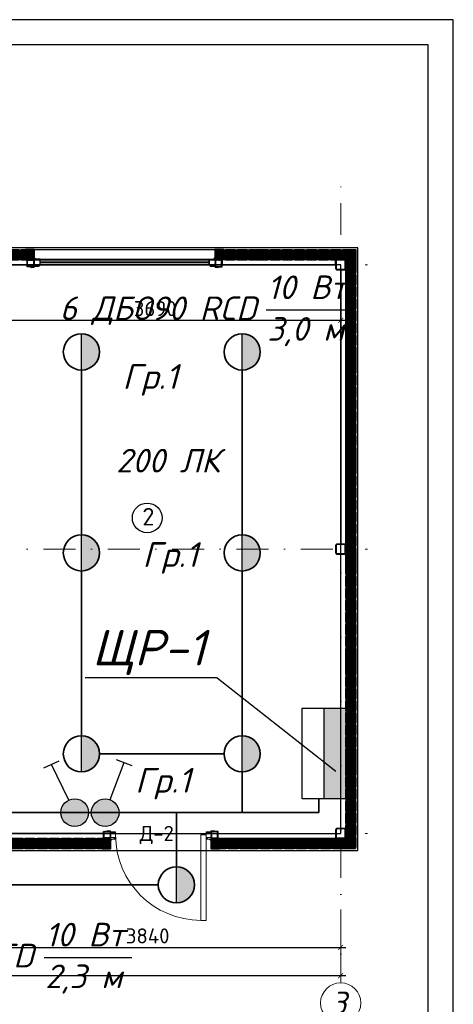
# Model space of a CAD drawing. Header units: metres. Extents: x 705633 to 708863, y 4309165 to 4309462.
# Tile 16 of 25: x 707826 to 707912, y 4309266 to 4309462. Entities that reach past the tile are written whole.
import ezdxf
from ezdxf.enums import TextEntityAlignment as Align

# ---------------------------------------------------------------- set-up
doc = ezdxf.new("R2010")
doc.units = ezdxf.units.M
doc.header["$LTSCALE"] = 0.5
doc.header["$PDMODE"] = 35
doc.header["$PDSIZE"] = 0.3
doc.linetypes.add('DASHDOTX2', pattern=[50.8, 25.4, -12.7, 0, -12.7])
doc.layers.get('Defpoints').update_dxf_attribs({"lineweight": 18})
for name, color, linetype, lineweight in [('.', 7, 'Continuous', 15), ('1轮廓实线层', 7, 'Continuous', 18), ('_E.Light_Switch', 152, 'Continuous', 30), ('S-GRID', 7, 'Continuous', 9)]:
    doc.layers.add(name, color=color, linetype=linetype, lineweight=lineweight)
for name, color, linetype in [('A-HATCH-WALL', 7, 'Continuous'), ('A_Windows', 160, 'Continuous'), ('Рамка', 7, 'Continuous')]:
    doc.layers.add(name, color=color, linetype=linetype)
doc.layers.add('Двери ArchiCAD_Ном_пера__3', color=7, linetype='Continuous', lineweight=18, true_color=0xff6600)
doc.layers.add('Линии_Ном._пера__8', color=7, linetype='Continuous', lineweight=15, true_color=0xa80f02)
doc.styles.add('geniso', font='geniso.shx', dxfattribs={"height": 250})
doc.styles.add('Islom', font='isocpeur.ttf')
doc.styles.add('X_ISO', font='isocpeui.ttf')
doc.styles.add('ГОСТ300', font='isocpeur.ttf')
doc.styles.add('Оси', font='isocpeui.ttf')
doc.dimstyles.new('ГОСТ 50', dxfattribs={"dimtxt": 300, "dimasz": 100, "dimexe": 100, "dimexo": 80, "dimgap": 80, "dimtad": 1, "dimdec": 0, "dimlfac": 0.5, "dimtxsty": 'ГОСТ300', "dimblk": 'ARCHTICK', "dimcen": 50, "dimdle": 100, "dimadec": 0, "dimazin": 0, "dimtfac": 1, "dimtdec": 0, "dimtmove": 0, "dimatfit": 3, "dimldrblk": 'ARCHTICK', "dimfxl": 1, "dimlwe": 9, "dimarcsym": 0})
pattern_1 = [(0, (11262055.141, 930292.151), (0, 15.875), []), (60, (11262055.141, 930292.151), (-13.748153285, 7.9375), []), (120, (11262055.141, 930292.151), (-13.748153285, -7.9375), [])]

# ---------------------------------------------------------------- blocks, each defined once
blk = doc.blocks.new('1000X')
at = {"ltscale": 6}
h = blk.add_hatch(dxfattribs=at)
h.set_pattern_fill('NET3', color=5, scale=5, style=0)
h.set_pattern_definition(pattern_1)
h.paths.add_polyline_path([(11723784.4, 363939.8), (11723780.9, 363936.2), (11723760.9, 363936.2), (11723757.3, 363939.8), (11723664.4, 363939.8), (11723660.9, 363936.2), (11723640.9, 363936.2), (11723637.3, 363939.8), (11723544.4, 363939.8), (11723540.9, 363936.2), (11723520.9, 363936.2), (11723517.3, 363939.8), (11723424.4, 363939.8), (11723420.9, 363936.2), (11723400.9, 363936.2), (11723397.3, 363939.8), (11723271.1, 363939.8), (11723271.1, 363931.8), (11723291.5, 363928.1), (11723291.5, 363920.1), (11723271.1, 363920.1), (11723271.1, 363859.4), (11723291.5, 363859.4), (11723291.5, 363851.4), (11723271.1, 363847.8), (11723271.1, 363839.8), (11723397.3, 363839.8), (11723400.9, 363843.3), (11723420.9, 363843.3), (11723424.4, 363839.8), (11723517.3, 363839.8), (11723520.9, 363843.3), (11723540.9, 363843.3), (11723544.4, 363839.8), (11723637.3, 363839.8), (11723640.9, 363843.3), (11723660.9, 363843.3), (11723664.4, 363839.8), (11723757.3, 363839.8), (11723760.9, 363843.3), (11723780.9, 363843.3), (11723784.4, 363839.8), (11723877.3, 363839.8), (11723880.9, 363843.3), (11723900.9, 363843.3), (11723904.4, 363839.8), (11723997.3, 363839.8), (11724000.9, 363843.3), (11724020.9, 363843.3), (11724024.4, 363839.8), (11724117.3, 363839.8), (11724120.9, 363843.3), (11724140.9, 363843.3), (11724144.4, 363839.8), (11724270.9, 363839.8), (11724270.9, 363847.8), (11724270.9, 363851.4), (11724270.9, 363859.4), (11724270.9, 363920.1), (11724270.9, 363928.1), (11724270.9, 363931.8), (11724270.9, 363939.8), (11724144.4, 363939.8), (11724140.9, 363936.2), (11724120.9, 363936.2), (11724117.3, 363939.8), (11724024.4, 363939.8), (11724020.9, 363936.2), (11724000.9, 363936.2), (11723997.3, 363939.8), (11723904.4, 363939.8), (11723900.9, 363936.2), (11723880.9, 363936.2), (11723877.3, 363939.8)])
at = {"color": 5, "lineweight": 35, "ltscale": 6}
blk.add_lwpolyline([(11723271.1, 363939.8), (11723397.3, 363939.8), (11723400.9, 363936.2), (11723420.9, 363936.2), (11723424.4, 363939.8), (11723517.3, 363939.8), (11723520.9, 363936.2), (11723540.9, 363936.2), (11723544.4, 363939.8), (11723637.3, 363939.8), (11723640.9, 363936.2), (11723660.9, 363936.2), (11723664.4, 363939.8), (11723757.3, 363939.8), (11723760.9, 363936.2), (11723780.9, 363936.2), (11723784.4, 363939.8), (11723877.3, 363939.8), (11723880.9, 363936.2), (11723900.9, 363936.2), (11723904.4, 363939.8), (11723997.3, 363939.8), (11724000.9, 363936.2), (11724020.9, 363936.2), (11724024.4, 363939.8), (11724117.3, 363939.8), (11724120.9, 363936.2), (11724140.9, 363936.2), (11724144.4, 363939.8), (11724270.9, 363939.8), (11724270.9, 363931.8), (11724270.9, 363928.1), (11724270.9, 363920.1), (11724270.9, 363920.1), (11724270.9, 363859.4), (11724270.9, 363859.4), (11724270.9, 363851.4), (11724270.9, 363847.8), (11724270.9, 363839.8), (11724144.4, 363839.8), (11724140.9, 363843.3), (11724120.9, 363843.3), (11724117.3, 363839.8), (11724024.4, 363839.8), (11724020.9, 363843.3), (11724000.9, 363843.3), (11723997.3, 363839.8), (11723904.4, 363839.8), (11723900.9, 363843.3), (11723880.9, 363843.3), (11723877.3, 363839.8), (11723784.4, 363839.8), (11723780.9, 363843.3), (11723760.9, 363843.3), (11723757.3, 363839.8), (11723664.4, 363839.8), (11723660.9, 363843.3), (11723640.9, 363843.3), (11723637.3, 363839.8), (11723544.4, 363839.8), (11723540.9, 363843.3), (11723520.9, 363843.3), (11723517.3, 363839.8), (11723424.4, 363839.8), (11723420.9, 363843.3), (11723400.9, 363843.3), (11723397.3, 363839.8), (11723271.1, 363839.8), (11723271.1, 363847.8), (11723291.5, 363851.4), (11723291.5, 363859.4), (11723271.1, 363859.4), (11723271.1, 363920.1), (11723291.5, 363920.1), (11723291.5, 363928.1), (11723271.1, 363931.8), (11723271.1, 363939.8)], dxfattribs=at)
blk = doc.blocks.new('100x100st')
at = {"layer": '.'}
h = blk.add_hatch(dxfattribs=at)
h.set_pattern_fill('ANSI38', color=256)
h.set_pattern_definition([(45, (2935867.633, 213515.1553), (-2.245064, 2.245064), []), (135, (2935867.633, 213515.1553), (-6.73519, 2.245064), [7.9375, -4.7625])])
h.paths.add_polyline_path([(2935954.1, 213615.2), (2935881.1, 213615.2, 0.414214), (2935867.6, 213601.7), (2935867.6, 213528.7, 0.414214), (2935881.1, 213515.2), (2935954.1, 213515.2, 0.414214), (2935967.6, 213528.7), (2935967.6, 213601.7, 0.414214)])
h.paths.add_polyline_path([(2935954.1, 213610.2, -0.414214), (2935962.6, 213601.7), (2935962.6, 213528.7, -0.414214), (2935954.1, 213520.2), (2935881.1, 213520.2, -0.414214), (2935872.6, 213528.7), (2935872.6, 213601.7, -0.414214), (2935881.1, 213610.2)], flags=16)
at = {"color": 0, "linetype": 'ByBlock', "lineweight": 30}
blk.add_lwpolyline([(2935881.1, 213515.2), (2935954.1, 213515.2, 0.414214), (2935967.6, 213528.7), (2935967.6, 213601.7, 0.414214), (2935954.1, 213615.2), (2935881.1, 213615.2, 0.414214), (2935867.6, 213601.7), (2935867.6, 213528.7, 0.414214), (2935881.1, 213515.2, 0.414214)], format="xyb", dxfattribs=at)
blk.add_lwpolyline([(2935881.1, 213520.2), (2935954.1, 213520.2, 0.414214), (2935962.6, 213528.7), (2935962.6, 213601.7, 0.414214), (2935954.1, 213610.2), (2935881.1, 213610.2, 0.414214), (2935872.6, 213601.7), (2935872.6, 213528.7, 0.414214)], format="xyb", close=True, dxfattribs=at)
blk = doc.blocks.new('hgf')
at = {"ltscale": 6}
h = blk.add_hatch(dxfattribs=at)
h.set_pattern_fill('NET3', color=5, scale=5, style=0)
h.set_pattern_definition(pattern_1)
h.paths.add_polyline_path([(2935767.6, 221211.6), (2935767.6, 221118.7), (2935778.7, 221118.7), (2935782.3, 221115.2), (2935875.2, 221115.2), (2935878.7, 221118.7), (2935898.7, 221118.7), (2935902.3, 221115.2), (2935995.2, 221115.2), (2935998.7, 221118.7), (2936018.7, 221118.7), (2936022.3, 221115.2), (2936115.2, 221115.2), (2936118.7, 221118.7), (2936138.7, 221118.7), (2936142.3, 221115.2), (2936235.2, 221115.2), (2936238.7, 221118.7), (2936258.7, 221118.7), (2936262.3, 221115.2), (2936355.2, 221115.2), (2936358.7, 221118.7), (2936378.7, 221118.7), (2936382.3, 221115.2), (2936475.2, 221115.2), (2936478.7, 221118.7), (2936498.7, 221118.7), (2936502.3, 221115.2), (2936628.7, 221115.2), (2936628.7, 221215.2), (2936502.3, 221215.2), (2936498.7, 221211.6), (2936478.7, 221211.6), (2936475.2, 221215.2), (2936382.3, 221215.2), (2936378.7, 221211.6), (2936358.7, 221211.6), (2936355.2, 221215.2), (2936262.3, 221215.2), (2936258.7, 221211.6), (2936238.7, 221211.6), (2936235.2, 221215.2), (2936142.3, 221215.2), (2936138.7, 221211.6), (2936118.7, 221211.6), (2936115.2, 221215.2), (2936022.3, 221215.2), (2936018.7, 221211.6), (2935998.7, 221211.6), (2935995.2, 221215.2), (2935902.3, 221215.2), (2935898.7, 221211.6), (2935878.7, 221211.6), (2935875.2, 221215.2), (2935782.3, 221215.2), (2935778.7, 221211.6)])
at = {"color": 5, "lineweight": 35, "ltscale": 6}
blk.add_lwpolyline([(2935767.6, 221118.7), (2935778.7, 221118.7), (2935782.3, 221115.2), (2935875.2, 221115.2), (2935878.7, 221118.7), (2935898.7, 221118.7), (2935902.3, 221115.2), (2935995.2, 221115.2), (2935998.7, 221118.7), (2936018.7, 221118.7), (2936022.3, 221115.2), (2936115.2, 221115.2), (2936118.7, 221118.7), (2936138.7, 221118.7), (2936142.3, 221115.2), (2936235.2, 221115.2), (2936238.7, 221118.7), (2936258.7, 221118.7), (2936262.3, 221115.2), (2936355.2, 221115.2), (2936358.7, 221118.7), (2936378.7, 221118.7), (2936382.3, 221115.2), (2936475.2, 221115.2), (2936478.7, 221118.7), (2936498.7, 221118.7), (2936502.3, 221115.2), (2936628.7, 221115.2), (2936628.7, 221123.2), (2936628.7, 221126.8), (2936628.7, 221134.8), (2936628.7, 221134.8), (2936628.7, 221195.5), (2936628.7, 221195.5), (2936628.7, 221203.5), (2936628.7, 221207.2), (2936628.7, 221215.2), (2936502.3, 221215.2), (2936498.7, 221211.6), (2936478.7, 221211.6), (2936475.2, 221215.2), (2936382.3, 221215.2), (2936378.7, 221211.6), (2936358.7, 221211.6), (2936355.2, 221215.2), (2936262.3, 221215.2), (2936258.7, 221211.6), (2936238.7, 221211.6), (2936235.2, 221215.2), (2936142.3, 221215.2), (2936138.7, 221211.6), (2936118.7, 221211.6), (2936115.2, 221215.2), (2936022.3, 221215.2), (2936018.7, 221211.6), (2935998.7, 221211.6), (2935995.2, 221215.2), (2935902.3, 221215.2), (2935898.7, 221211.6), (2935878.7, 221211.6), (2935875.2, 221215.2), (2935782.3, 221215.2), (2935778.7, 221211.6), (2935767.6, 221211.6), (2935767.6, 221118.7)], dxfattribs=at)
blk = doc.blocks.new('asdf')
at = {"ltscale": 6}
h = blk.add_hatch(dxfattribs=at)
h.set_pattern_fill('NET3', color=5, scale=5, style=0)
h.set_pattern_definition([(0, (2457353.287, 808402.667), (0, 15.875), []), (60, (2457353.287, 808402.667), (-13.7481533, 7.9375), []), (120, (2457353.287, 808402.667), (-13.7481533, -7.9375), [])])
h.paths.add_polyline_path([(2941988, 214806.7), (2941888, 214806.7), (2941888, 214729.1), (2941891.5, 214725.6), (2941891.5, 214705.6), (2941888, 214702), (2941888, 214609.1), (2941891.5, 214605.6), (2941891.5, 214585.6), (2941888, 214582), (2941888, 214489.1), (2941891.5, 214485.6), (2941891.5, 214465.6), (2941888, 214462), (2941888, 214415), (2941988, 214415), (2941988, 214462), (2941984.5, 214465.6), (2941984.5, 214485.6), (2941988, 214489.1), (2941988, 214582), (2941984.5, 214585.6), (2941984.5, 214605.6), (2941988, 214609.1), (2941988, 214702), (2941984.5, 214705.6), (2941984.5, 214725.6), (2941988, 214729.1)])
at = {"color": 5, "lineweight": 35, "ltscale": 6}
blk.add_lwpolyline([(2941888, 214806.7), (2941888, 214729.1), (2941891.5, 214725.6), (2941891.5, 214705.6), (2941888, 214702), (2941888, 214609.1), (2941891.5, 214605.6), (2941891.5, 214585.6), (2941888, 214582), (2941888, 214489.1), (2941891.5, 214485.6), (2941891.5, 214465.6), (2941888, 214462), (2941888, 214415), (2941988, 214415), (2941988, 214462), (2941984.5, 214465.6), (2941984.5, 214485.6), (2941988, 214489.1), (2941988, 214582), (2941984.5, 214585.6), (2941984.5, 214605.6), (2941988, 214609.1), (2941988, 214702), (2941984.5, 214705.6), (2941984.5, 214725.6), (2941988, 214729.1), (2941988, 214806.7), (2941888, 214806.7)], dxfattribs=at)
blk = doc.blocks.new('sdf')
at = {"ltscale": 6}
h = blk.add_hatch(dxfattribs=at)
h.set_pattern_fill('NET3', color=5, scale=5, style=0)
h.set_pattern_definition([(0, (2451590.319, 808502.667), (0, 15.875), []), (60, (2451590.319, 808502.667), (-13.7481533, 7.9375), []), (120, (2451590.319, 808502.667), (-13.7481533, -7.9375), [])])
h.paths.add_polyline_path([(2936225, 214854.9), (2936125, 214854.9), (2936125, 214829.1), (2936128.6, 214825.6), (2936128.6, 214805.6), (2936125, 214802), (2936125, 214709.1), (2936128.6, 214705.6), (2936128.6, 214685.6), (2936125, 214682), (2936125, 214589.1), (2936128.6, 214585.6), (2936128.6, 214565.6), (2936125, 214562), (2936125, 214515), (2936225, 214515), (2936225, 214562), (2936221.5, 214565.6), (2936221.5, 214585.6), (2936225, 214589.1), (2936225, 214682), (2936221.5, 214685.6), (2936221.5, 214705.6), (2936225, 214709.1), (2936225, 214802), (2936221.5, 214805.6), (2936221.5, 214825.6), (2936225, 214829.1)])
at = {"color": 5, "lineweight": 35, "ltscale": 6}
blk.add_lwpolyline([(2936125, 214854.9), (2936125, 214829.1), (2936128.6, 214825.6), (2936128.6, 214805.6), (2936125, 214802), (2936125, 214709.1), (2936128.6, 214705.6), (2936128.6, 214685.6), (2936125, 214682), (2936125, 214589.1), (2936128.6, 214585.6), (2936128.6, 214565.6), (2936125, 214562), (2936125, 214515), (2936225, 214515), (2936225, 214562), (2936221.5, 214565.6), (2936221.5, 214585.6), (2936225, 214589.1), (2936225, 214682), (2936221.5, 214685.6), (2936221.5, 214705.6), (2936225, 214709.1), (2936225, 214802), (2936221.5, 214805.6), (2936221.5, 214825.6), (2936225, 214829.1), (2936225, 214854.9), (2936125, 214854.9)], dxfattribs=at)
blk = doc.blocks.new('ret')
at = {"layer": 'Линии_Ном._пера__8', "color": 14, "linetype": 'Continuous', "lineweight": 15, "true_color": 0xa80f02}
for p, q in [((1393333.9, -384960.6), (1393333.9, -384970.4)), ((1393333.9, -384970.4), (1393381.1, -384970.4)), ((1393334.8, -384959.6), (1393334.8, -384969.5)), ((1393334.8, -384969.5), (1393381.1, -384969.5)), ((1393381.1, -384973.8), (1393368.5, -384973.8)), ((1393368.5, -384973.8), (1393368.5, -384974.8)), ((1393368.5, -384974.8), (1393381.1, -384974.8)), ((1393350.3, -385041.7), (1393334.7, -385055.7)), ((1393334.7, -385055.7), (1393350.3, -385041.7)), ((1393335.4, -385056.7), (1393351, -385042.7)), ((1393350.3, -385041.7), (1393380.9, -385041.7)), ((1393351, -385042.7), (1393380.9, -385042.7)), ((1393368.3, -385038.3), (1393368.3, -385037.4)), ((1393368.3, -385037.4), (1393380.9, -385037.4)), ((1393380.9, -385038.3), (1393368.3, -385038.3)), ((1393251.9, -385136.9), (1393264.4, -385136.9)), ((1393251.9, -385137.8), (1393264.4, -385137.8)), ((1393264.4, -385136.9), (1393264.4, -385137.8))]:
    blk.add_line(p, q, dxfattribs=at)
for points in [[(1393334.8, -384959.6), (1393314.8, -384959.6), (1393303.3, -384956.2), (1393310, -384962.2)], [(1393333.9, -384960.6), (1393314.5, -384960.6), (1393307.3, -384958.4), (1393310.7, -384961.5)], [(1393310, -384962.2), (1393310.7, -384961.5)]]:
    blk.add_lwpolyline(points, dxfattribs=at)
for points in [[(1393334.7, -385055.7), (1393334.7, -385135.2, -0.414214), (1393328.7, -385141.2), (1393251.9, -385141.2)], [(1393335.7, -385055.7), (1393335.7, -385136.2, -0.414214), (1393329.7, -385142.2), (1393251.9, -385142.2)]]:
    blk.add_lwpolyline(points, format="xyb", dxfattribs=at)
for centre, radius, start, end in [((1393381.1, -384972.1), 2.66, 270.20935, 90.1709), ((1393381.1, -384972.1), 1.69, 270.81419, 89.18581), ((1393380.9, -385040), 2.66, 269.8291, 89.79065), ((1393380.9, -385040), 1.69, 270.70772, 89.18581), ((1393251.9, -385139.5), 2.66, 90.20935, 270.1709), ((1393251.9, -385139.5), 1.69, 90.81419, 269.29228)]:
    blk.add_arc(centre, radius, start, end, dxfattribs=at)
blk = doc.blocks.new('S60X100')
at = {"layer": '.', "linetype": 'ByBlock', "lineweight": 25, "ltscale": 50, "transparency": 33554684}
h = blk.add_hatch(dxfattribs=at)
h.set_pattern_fill('CORK', color=0, angle=45)
h.set_pattern_definition([(45, (-4352.027, 6979.1657), (-2.24506403, 2.24506403), []), (180, (-4349.782, 6979.166), (-9e-16, -8.98026), [4.49013, -4.49013]), (180, (-4349.221, 6979.727), (-9e-16, -8.98026), [4.49013, -4.49013]), (180, (-4348.659, 6980.288), (-9e-16, -8.98026), [4.49013, -4.49013])])
h.paths.add_polyline_path([(1400103.8, -385118), (1400033.8, -385118), (1400033.8, -385188), (1400103.8, -385188)])
h.paths.add_polyline_path([(1400098.8, -385123), (1400098.8, -385183), (1400038.8, -385183), (1400038.8, -385123)], flags=16)
at = {"color": 250, "linetype": 'Continuous', "lineweight": 30, "ltscale": 15}
for points in [[(1400103.8, -385118), (1400033.8, -385118), (1400033.8, -385188), (1400103.8, -385188)], [(1400098.8, -385123), (1400038.8, -385123), (1400038.8, -385183), (1400098.8, -385183)]]:
    blk.add_lwpolyline(points, close=True, dxfattribs=at)
blk = doc.blocks.new('*U167')
at = {"ltscale": 2}
for p, q in [((900, 0), (900, -850)), ((950, 0), (900, 0)), ((950, 0), (950, -850)), ((900, -850), (950, -850))]:
    blk.add_line(p, q, dxfattribs=at)
for points in [[(0, -25), (50, -25), (50, 25), (0, 25)], [(950, -25), (1000, -25), (1000, 25), (950, 25)]]:
    blk.add_lwpolyline(points, close=True, dxfattribs=at)
blk.add_arc((900, 0), 850, 180, 270, dxfattribs=at)
blk = doc.blocks.new('*U155')
at = {"color": 7, "lineweight": 30}
for points in [[(0, 60), (60, 60), (60, 0), (0, 0)], [(1800, 60), (1740, 60), (1740, 0), (1800, 0)]]:
    blk.add_lwpolyline(points, close=True, dxfattribs=at)
blk.add_lwpolyline([(60, 60), (1740, 60), (1740, 0), (60, 0)], close=True)
at = {"lineweight": 30}
blk.add_lwpolyline([(60, 35), (1740, 35), (1740, 25), (60, 25)], close=True, dxfattribs=at)
blk = doc.blocks.new('*U172')
at = {"color": 0, "linetype": 'DASHDOTX2', "lineweight": -2, "ltscale": 50}
blk.add_line((0, 1209), (0, 17894), dxfattribs=at)
at = {"color": 0, "linetype": 'DASHDOTX2', "lineweight": -2, "ltscale": 30}
blk.add_lwpolyline([(0, 400), (0, 1209)], dxfattribs=at)
at = {"color": 0, "linetype": 'Continuous', "lineweight": -2}
blk.add_circle((0, 0), 400, dxfattribs=at)
at = {"style": 'Оси'}
blk.add_attdef('OS1', text='', height=450, rotation=90, dxfattribs=at).set_placement((0, -44), align=Align.MIDDLE_CENTER)
blk = doc.blocks.new('*U171')
at = {"color": 0, "linetype": 'DASHDOTX2', "lineweight": -2, "ltscale": 50}
blk.add_line((0, 1209), (0, 16286), dxfattribs=at)
at = {"color": 0, "linetype": 'DASHDOTX2', "lineweight": -2, "ltscale": 30}
blk.add_lwpolyline([(0, 400), (0, 1209)], dxfattribs=at)
at = {"color": 0, "linetype": 'Continuous', "lineweight": -2}
blk.add_circle((0, 0), 400, dxfattribs=at)
at = {"style": 'Оси'}
blk.add_attdef('OS1', text='', height=450, dxfattribs=at).set_placement((-44, 0), align=Align.MIDDLE_CENTER)
blk = doc.blocks.new('_ArchTick')
at = {"color": 0, "linetype": 'ByBlock', "const_width": 0.15}
blk.add_lwpolyline([(-0.5, -0.5), (0.5, 0.5)], dxfattribs=at)
blk = doc.blocks.new('*D248')
at = {"color": 0, "lineweight": 9, "transparency": 16777216}
for p, q in [((2882040, 235016), (2882040, 234214)), ((2889720, 235070), (2889720, 234214))]:
    blk.add_line(p, q, dxfattribs=at)
at = {"color": 0, "lineweight": -2, "transparency": 16777216}
blk.add_line((2881940, 234314), (2889820, 234314), dxfattribs=at)
at = {"layer": 'Defpoints', "color": 0, "lineweight": 35, "transparency": 16777216}
for p in [(2882040, 235096), (2889720, 235150), (2889720, 234314)]:
    blk.add_point(p, dxfattribs=at)
at = {"color": 0, "lineweight": -2, "transparency": 16777216, "xscale": 100, "yscale": 100, "zscale": 100, "rotation": 180}
blk.add_blockref('_ArchTick', (2882040, 234314), dxfattribs=at)
at = {"color": 0, "lineweight": -2, "transparency": 16777216, "xscale": 100, "yscale": 100, "zscale": 100}
blk.add_blockref('_ArchTick', (2889720, 234314), dxfattribs=at)
at = {"color": 0, "transparency": 16777216, "insert": (2885880, 234544), "char_height": 300, "attachment_point": 5, "style": 'ГОСТ300'}
blk.add_mtext('3840', dxfattribs=at)
blk = doc.blocks.new('*D249')
at = {"color": 0, "lineweight": 9, "transparency": 16777216}
for p, q in [((2874720, 234669), (2874720, 233650)), ((2889720, 234669), (2889720, 233650))]:
    blk.add_line(p, q, dxfattribs=at)
at = {"color": 0, "lineweight": -2, "transparency": 16777216}
blk.add_line((2889820, 233750), (2874620, 233750), dxfattribs=at)
at = {"layer": 'Defpoints', "color": 0, "lineweight": 35, "transparency": 16777216}
for p in [(2874720, 234749), (2889720, 234749), (2874720, 233750)]:
    blk.add_point(p, dxfattribs=at)
at = {"color": 0, "lineweight": -2, "transparency": 16777216, "xscale": 100, "yscale": 100, "zscale": 100, "rotation": 180}
blk.add_blockref('_ArchTick', (2874720, 233750), dxfattribs=at)
at = {"color": 0, "lineweight": -2, "transparency": 16777216, "xscale": 100, "yscale": 100, "zscale": 100}
blk.add_blockref('_ArchTick', (2889720, 233750), dxfattribs=at)
at = {"color": 0, "transparency": 16777216, "insert": (2882220, 233980), "char_height": 300, "attachment_point": 5, "style": 'ГОСТ300'}
blk.add_mtext('7500', dxfattribs=at)
blk = doc.blocks.new('*D257')
at = {"color": 0, "lineweight": 9, "transparency": 16777216}
for p, q in [((2882340, 247043), (2882340, 246700)), ((2889720, 246844), (2889720, 246700))]:
    blk.add_line(p, q, dxfattribs=at)
at = {"color": 0, "lineweight": -2, "transparency": 16777216}
blk.add_line((2882240, 246800), (2889820, 246800), dxfattribs=at)
at = {"layer": 'Defpoints', "color": 0, "lineweight": 35, "transparency": 16777216}
for p in [(2882340, 247123), (2889720, 246924), (2889720, 246800)]:
    blk.add_point(p, dxfattribs=at)
at = {"color": 0, "lineweight": -2, "transparency": 16777216, "xscale": 100, "yscale": 100, "zscale": 100, "rotation": 180}
blk.add_blockref('_ArchTick', (2882340, 246800), dxfattribs=at)
at = {"color": 0, "lineweight": -2, "transparency": 16777216, "xscale": 100, "yscale": 100, "zscale": 100}
blk.add_blockref('_ArchTick', (2889720, 246800), dxfattribs=at)
at = {"color": 0, "transparency": 16777216, "insert": (2886030, 247030), "char_height": 300, "attachment_point": 5, "style": 'ГОСТ300'}
blk.add_mtext('3690', dxfattribs=at)
blk = doc.blocks.new('ДБО90-RCD')
at = {"lineweight": 25}
h = blk.add_hatch(color=256, dxfattribs=at)
h.dxf.hatch_style = 1
h.set_gradient(color2=(0, 0, 0), one_color=1)
h.paths.add_polyline_path([(0, 90), (0, -90, 0.414214), (90, 0, 0.414214)])
at = {"layer": 'S-GRID', "lineweight": 25}
blk.add_line((0, 90), (0, -90), dxfattribs=at)
at = {"layer": 'S-GRID', "lineweight": 35}
blk.add_circle((0, 0), 90, dxfattribs=at)
blk = doc.blocks.new('eSwitch1pHide')
at = {"layer": '_E.Light_Switch'}
for p, q in [((2456, 9502), (5207, 8252)), ((991, 2295), (3831, 8877))]:
    blk.add_line(p, q, dxfattribs=at)
blk.add_circle((0, 0), 2500, dxfattribs=at)
blk = doc.blocks.new('adad')
blk.add_line((2887234, 248203.2), (2883620.2, 248203.2))
for points in [[(2890060.3, 236243), (2890060.3, 248243.2), (2874380.3, 248243.2), (2874380.3, 236243)], [(2889720.3, 236583.1), (2889720.3, 247903.3), (2882340.3, 247903.2), (2882340.3, 236583)]]:
    blk.add_lwpolyline(points, close=True)
at = {"lineweight": 30, "ltscale": 15}
for points in [[(2882140.3, 247903.2), (2883480.2, 247903.2), (2883480.2, 248003.2), (2882140.3, 248003.2)], [(2887220.2, 247903.2), (2883620.2, 247903.2), (2883620.2, 248003.2), (2887220.2, 248003.2)], [(2887360.2, 247903.2), (2889620.3, 247903.2), (2889620.3, 248003.2), (2887360.2, 248003.2)], [(2889720.3, 247803.2), (2889720.3, 242343.2), (2889820.3, 242343.2), (2889820.3, 247803.2)], [(2889720.3, 236683), (2889720.3, 242143.2), (2889820.3, 242143.2), (2889820.3, 236683)], [(2882140.3, 236483), (2885000.8, 236483), (2885000.8, 236583), (2882140.3, 236583)], [(2889620.3, 236483), (2887280.8, 236483), (2887280.8, 236583), (2889620.3, 236583)]]:
    blk.add_lwpolyline(points, close=True, dxfattribs=at)
blk.add_circle((2885870.5, 242863.7), 295.6)
at = {"color": 248, "lineweight": 9, "true_color": 0x641213}
blk.add_blockref('*U171', (2889720.3, 233208.7), dxfattribs=at).add_auto_attribs({'OS1': '3'})
at = {"color": 248, "lineweight": 9, "true_color": 0x641213, "rotation": 270}
for p, values in [((2872360, 247903.2), {'OS1': 'В'}), ((2872360, 242243.2), {'OS1': 'Б'}), ((2872360, 236583), {'OS1': 'A'})]:
    blk.add_blockref('*U172', p, dxfattribs=at).add_auto_attribs(values)
at = {"color": 6, "lineweight": 30, "xscale": -2, "yscale": 2, "zscale": 2}
for p, rotation in [((-20564921.5, 975882.8), 180), ((-20558521.4, 975882.7), 180), ((2162140.8, -23200538.5), 270), ((2162140.8, -23202538.1), 270), ((2162140.8, -23204537.7), 270), ((2162140.8, -23206537.3), 270), ((2162140.8, -23208536.9), 270), ((-20563400.9, 964162.5), 180), ((-20558721.4, 964162.5), 180)]:
    blk.add_blockref('1000X', p, dxfattribs=dict(at, rotation=rotation))
at = {"color": 0, "linetype": 'ByBlock', "lineweight": 25, "yscale": 2, "zscale": 2, "rotation": 180}
for p, xscale in [((96950.7, -522068.6), -2), ((5673889.7, -522068.6), 2)]:
    blk.add_blockref('ret', p, dxfattribs=dict(at, xscale=xscale))
at = {"xscale": 2, "yscale": 2, "zscale": 2, "rotation": 90}
for name, p in [('asdf', (3316833.6, -5635772.8)), ('100x100st', (3316850.6, -5623932.1)), ('100x100st', (3316850.6, -5629592.1)), ('hgf', (3332250.6, -5635252.3)), ('100x100st', (3316850.6, -5635252.3)), ('sdf', (3316850.6, -5635967.1))]:
    blk.add_blockref(name, p, dxfattribs=at)
at = {"color": 0, "linetype": 'ByBlock', "lineweight": 25, "yscale": 2, "zscale": 2}
for name, p, xscale in [('S60X100', (5683687.8, 1018239.2), -2), ('S60X100', (87152.7, 1018239.2), 2), ('ret', (98473.1, 1006554.8), 2), ('S60X100', (5685208.4, 1006858.9), -2), ('ret', (5673808.5, 1006554.8), -2), ('S60X100', (87073.2, 1006858.9), 2)]:
    blk.add_blockref(name, p, dxfattribs=dict(at, xscale=xscale))
at = {"layer": 'A_Windows', "color": 5, "lineweight": 30, "xscale": 2, "yscale": 2, "zscale": 2, "rotation": 180}
blk.add_blockref('*U155', (2887220.2, 248013.2), dxfattribs=at)
at = {"layer": 'Двери ArchiCAD_Ном_пера__3', "color": 1, "linetype": 'Continuous', "xscale": 2, "yscale": 2, "zscale": 2, "rotation": 359.9986709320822}
blk.add_blockref('*U167', (2885140.8, 236553), dxfattribs=at)
at = {"insert": (2885774.8, 242713.7), "char_height": 350, "width": 248.5, "attachment_point": 7, "style": 'Islom'}
blk.add_mtext('2', dxfattribs=at)
at = {"color": 6, "insert": (2886060.4, 236553), "char_height": 300, "width": 816.154, "attachment_point": 5, "style": 'geniso'}
blk.add_mtext('\\A1;{\\fISOCPEUR|b0|i0|c204|p34;Д-\\fISOCPEUR|b0|i0|c0|p34;2}', dxfattribs=at)
for base, p1, p2, picture, middle in [((2889720.3, 246799.8), (2882340.3, 247123.2), (2889720.3, 246923.8), '*D257', (2886030.3, 247029.8)), ((2889720.3, 234313.6), (2882040.3, 235095.9), (2889720.3, 235150), '*D248', (2885880.3, 234543.6)), ((2874720.3, 233749.5), (2889720.3, 234749.1), (2874720.3, 234749.1), '*D249', (2882220.3, 233979.5))]:
    dim = blk.add_linear_dim(base=base, p1=p1, p2=p2, dimstyle='ГОСТ 50')
    dim.commit()
    dim.dimension.update_dxf_attribs({"geometry": picture, "text_midpoint": middle})

msp = doc.modelspace()

# ---------------------------------------------------------------- hatches: boundary and pattern name
at = {"lineweight": 25}
h = msp.add_hatch(color=256, dxfattribs=at)
h.dxf.hatch_style = 1
h.set_gradient(color1=(51, 51, 51), color2=(51, 51, 51))
h.paths.add_polyline_path([(707838.28, 4309301.75, -1), (707835.75, 4309306.64, -1)])
h = msp.add_hatch(color=256, dxfattribs=at)
h.dxf.hatch_style = 1
h.set_gradient(color1=(51, 51, 51), color2=(51, 51, 51))
h.paths.add_polyline_path([(707842.16, 4309301.59, -1), (707843.97, 4309306.8, -1)])
at = {"layer": 'A-HATCH-WALL', "linetype": 'ByBlock', "lineweight": 25}
h = msp.add_hatch(color=0, dxfattribs=at)
h.dxf.hatch_style = 1
h.set_gradient(color1=(51, 51, 51), color2=(51, 51, 51), tint=1)
h.paths.add_polyline_path([(707886.6, 4309306.94), (707887.74, 4309306.94), (707887.74, 4309306.94), (707890.94, 4309306.94), (707890.94, 4309325), (707886.6, 4309325)])

# ---------------------------------------------------------------- linework, layer by layer
at = {"lineweight": 25}
for p, q in [((707875.09, 4309404.24), (707892.53, 4309404.24)), ((707830.93, 4309275.38), (707848.37, 4309275.38))]:
    msp.add_line(p, q, dxfattribs=at)
at = {"color": 0, "linetype": 'ByBlock', "lineweight": 35}
for p, q in [((707838.34, 4309392.28), (707838.34, 4309359.48)), ((707870.34, 4309392.28), (707870.34, 4309359.48)), ((707838.34, 4309352.28), (707838.34, 4309319.48)), ((707870.34, 4309352.28), (707870.34, 4309319.48)), ((707841.94, 4309315.88), (707866.74, 4309315.88)), ((707870.34, 4309312.28), (707870.34, 4309304.19)), ((707885.56, 4309304.19), (707885.56, 4309306.94)), ((707795.94, 4309304.19), (707885.56, 4309304.19)), ((707857.24, 4309293.42), (707857.24, 4309304.19)), ((707786.14, 4309289.82), (707853.64, 4309289.82))]:
    msp.add_line(p, q, dxfattribs=at)
at = {"color": 0, "linetype": 'ByBlock', "lineweight": 25}
for p, q in [((707865.38, 4309331.02), (707839.12, 4309331.02)), ((707865.38, 4309331.02), (707888.99, 4309312.43)), ((707886.6, 4309325), (707886.6, 4309306.94))]:
    msp.add_line(p, q, dxfattribs=at)
at = {"layer": '1轮廓实线层', "color": 0, "linetype": 'ByBlock', "lineweight": 25}
msp.add_line((707882.26, 4309325), (707890.94, 4309325), dxfattribs=at)
msp.add_lwpolyline([(707890.94, 4309325), (707890.94, 4309306.94), (707882.26, 4309306.94), (707882.26, 4309325)], close=True, dxfattribs=at)
at = {"layer": 'Рамка', "color": 0, "linetype": 'ByBlock', "lineweight": 25}
msp.add_lwpolyline([(707492.34, 4309165.03), (707912.34, 4309165.03), (707912.34, 4309462.03), (707492.34, 4309462.03)], close=True, dxfattribs=at)
at = {"layer": 'Рамка', "color": 18, "lineweight": 30, "true_color": 0x000000}
msp.add_lwpolyline([(707512.34, 4309170.03), (707907.34, 4309170.03), (707907.34, 4309457.03), (707512.34, 4309457.03)], close=True, dxfattribs=at)

# ---------------------------------------------------------------- block references
at = {"xscale": 0.01, "yscale": 0.01, "zscale": 0.01}
msp.add_blockref('adad', (678992.73, 4306934.21), dxfattribs=at)
at = {"xscale": -0.04000000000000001, "yscale": 0.04000000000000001, "zscale": 0.04000000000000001, "rotation": 180}
for p in [(707838.34, 4309395.88), (707870.34, 4309395.88), (707838.34, 4309355.88), (707870.34, 4309355.88), (707838.34, 4309315.88), (707870.34, 4309315.88), (707857.24, 4309289.82)]:
    msp.add_blockref('ДБО90-RCD', p, dxfattribs=at)
at = {"layer": '_E.Light_Switch'}
for p, xscale, yscale, zscale, rotation in [((707837.02, 4309304.19), 0.001102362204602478, 0.001102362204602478, 0.001102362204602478, 49.19895247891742), ((707843.07, 4309304.19), 0.001102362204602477, 0.001102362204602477, 0.001102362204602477, 2.651294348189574)]:
    msp.add_blockref('eSwitch1pHide', p, dxfattribs=dict(at, xscale=xscale, yscale=yscale, zscale=zscale, rotation=rotation))

# ---------------------------------------------------------------- texts
at = {"color": 5, "style": 'X_ISO'}
for s, height, p in [('10 Вт', 4.704, (707875.33, 4309406.41)), ('6 ДБО90 RCD', 4.704, (707834.03, 4309402.23)), ('3,0 м', 4.704, (707875.33, 4309398.12)), ('200 ЛК', 4.704, (707845.26, 4309371.9)), ('ЩР-1', 7.056, (707840.47, 4309333.49)), ('10 Вт', 4.704, (707831.17, 4309277.55)), ('2 ДБО90 RCD', 4.704, (707789.87, 4309273.37)), ('2,3 м', 4.704, (707831.17, 4309269.25))]:
    msp.add_text(s, height=height, dxfattribs=at).set_placement(p)
at = {"color": 0, "style": 'X_ISO'}
for p in [(707846.5, 4309388.53), (707850.48, 4309353.09), (707849.02, 4309308.16)]:
    msp.add_text('Гр.1', height=4.939, dxfattribs=at).set_placement(p)

doc.saveas('drawing.dxf')
